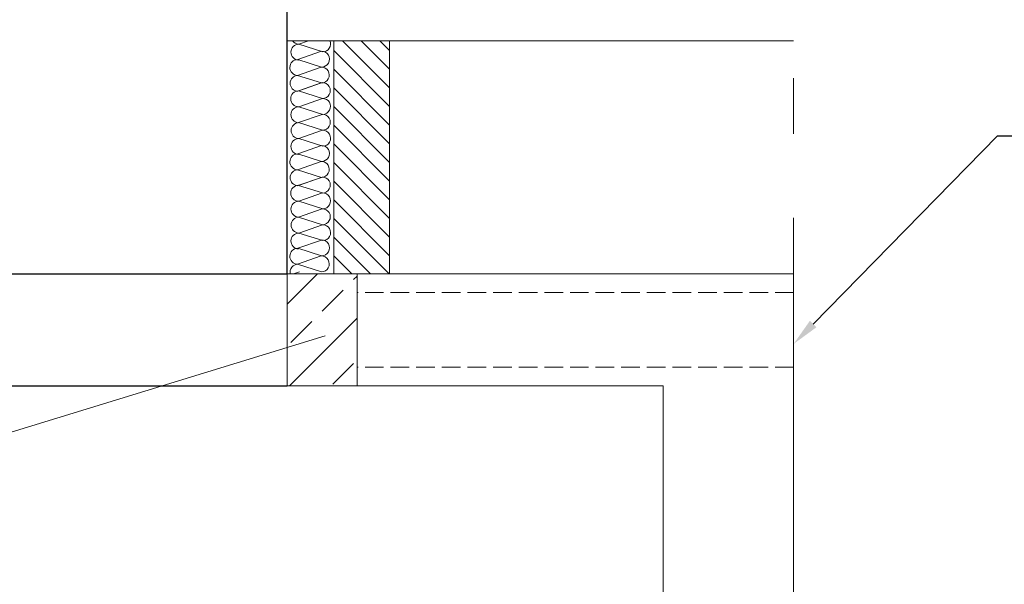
# Model space of a CAD drawing. Header units: millimetres. Extents: x 2341 to 31069, y -7915 to 10644.
# Tile 57 of 105: x 10553 to 10764, y 10288 to 10409. Entities that reach past the tile are written whole.
import ezdxf
from ezdxf import colors
from ezdxf.entities.mleader import LeaderData, LeaderLine
from ezdxf.math import Vec2, Vec3

# ---------------------------------------------------------------- set-up
doc = ezdxf.new("R2010")
doc.units = ezdxf.units.MM
doc.linetypes.add('ACAD_ISO03W100', pattern=[30, 12, -18])
doc.linetypes.add('BANKLINE1', pattern=[5.5, 4, -1.5])
for name, color, linetype, lineweight in [('kreskowanie', 252, 'Continuous', 5), ('opisy', 5, 'Continuous', 5), ('ściany nośne', 1, 'Continuous', 25)]:
    doc.layers.add(name, color=color, linetype=linetype, lineweight=lineweight)
doc.styles.get("Standard").update_dxf_attribs({"font": 'ARIAL.TTF'})

msp = doc.modelspace()

# ---------------------------------------------------------------- hatches: boundary and pattern name
at = {"layer": 'kreskowanie'}
h = msp.add_hatch(dxfattribs=at)
h.set_pattern_fill('JIS_WOOD', color=256, scale=4, style=0)
h.set_pattern_definition([(135, (12261.5869, 8944.7763), (2, 2), [])])
h.paths.add_polyline_path([(10619.93, 10404.56), (10631.93, 10404.56), (10631.93, 10371.06), (10619.93, 10371.06)])
h.paths.add_polyline_path([(10619.93, 10371.06), (10631.93, 10371.06), (10631.93, 10354.56), (10619.93, 10354.56)])
at = {"layer": 'kreskowanie', "transparency": 33554687}
h = msp.add_hatch(dxfattribs=at)
h.set_pattern_fill('ANSI33', color=256, scale=2)
h.set_pattern_definition([(45, (10015.783, 14872.626), (-8.980256, 8.980256), []), (45, (10024.763, 14872.626), (-8.980256, 8.980256), [6.35, -3.175])])
h.paths.add_polyline_path([(10484.1, 10354.56), (10484.1, 10330.56), (10499.1, 10330.56), (10499.1, 10354.56)])
h.paths.add_polyline_path([(10609.93, 10354.56), (10609.93, 10330.56), (10624.93, 10330.56), (10624.93, 10354.56)])

# ---------------------------------------------------------------- linework, layer by layer
at = {"layer": 'kreskowanie', "linetype": 'ByBlock', "ltscale": 0.9504}
for p, q in [((10614.55, 10404.56), (10612.43, 10403.82)), ((10617.29, 10402.32), (10612.2, 10400.54)), ((10617.57, 10402.19), (10612.43, 10403.82)), ((10617.34, 10398.91), (10612.2, 10400.54)), ((10617.24, 10398.91), (10612.15, 10397.13)), ((10617.29, 10395.5), (10612.15, 10397.13)), ((10617.29, 10395.5), (10612.2, 10393.72)), ((10617.46, 10395.58), (10612.37, 10393.8)), ((10617.51, 10392.17), (10612.37, 10393.8)), ((10617.52, 10392.19), (10612.42, 10390.4)), ((10617.57, 10388.77), (10612.42, 10390.4)), ((10617.47, 10388.77), (10612.38, 10386.99)), ((10617.52, 10385.36), (10612.38, 10386.99)), ((10617.52, 10385.36), (10612.43, 10383.58)), ((10617.57, 10381.95), (10612.43, 10383.58)), ((10617.29, 10382.08), (10612.2, 10380.3)), ((10617.34, 10378.67), (10612.2, 10380.3)), ((10617.24, 10378.67), (10612.15, 10376.89)), ((10617.29, 10375.26), (10612.15, 10376.89)), ((10617.29, 10375.26), (10612.2, 10373.48)), ((10617.46, 10375.32), (10612.37, 10373.53)), ((10617.51, 10371.91), (10612.37, 10373.53)), ((10617.52, 10371.92), (10612.42, 10370.14)), ((10617.47, 10368.51), (10612.38, 10366.73)), ((10617.57, 10368.51), (10612.42, 10370.14)), ((10617.52, 10365.1), (10612.38, 10366.73)), ((10617.52, 10365.1), (10612.43, 10363.32)), ((10617.57, 10361.69), (10612.43, 10363.32)), ((10617.29, 10361.82), (10612.2, 10360.04)), ((10617.34, 10358.41), (10612.2, 10360.04)), ((10617.24, 10358.41), (10612.15, 10356.63)), ((10617.29, 10355), (10612.15, 10356.63)), ((10612.57, 10355), (10611.31, 10354.56))]:
    msp.add_line(p, q, dxfattribs=at)
at = {"layer": 'kreskowanie'}
msp.add_line((10619.93, 10404.56), (10619.93, 10354.56), dxfattribs=at)
at = {"layer": 'kreskowanie', "linetype": 'ByBlock', "ltscale": 0.9504}
for centre, start, end in [((10612.5, 10405.52), 214.2694, 267.4809), ((10617.55, 10403.9), 270.8776, 22.9543), ((10612.45, 10402.11), 90.8776, 267.4809), ((10617.31, 10400.62), 270.8776, 90.8776), ((10612.22, 10398.83), 90.8776, 267.4809), ((10617.27, 10397.21), 270.8776, 90.8776), ((10612.28, 10395.42), 90.8776, 267.4809), ((10612.4, 10392.11), 90.9612, 270.8776), ((10617.49, 10393.87), 270.8776, 90.8776), ((10617.54, 10390.48), 270.8776, 90.8776), ((10612.45, 10388.69), 90.8776, 267.4809), ((10617.49, 10387.07), 270.8776, 90.8776), ((10612.5, 10385.28), 90.8776, 267.4809), ((10617.55, 10383.66), 270.8776, 90.8776), ((10612.45, 10381.87), 90.8776, 267.4809), ((10617.31, 10380.38), 270.8776, 90.8776), ((10612.22, 10378.59), 90.8776, 267.4809), ((10612.28, 10375.18), 90.8776, 267.4809), ((10617.27, 10376.97), 270.8776, 90.8776), ((10617.49, 10373.61), 270.8776, 90.8776), ((10612.4, 10371.85), 90.9612, 270.8776), ((10617.54, 10370.22), 270.8776, 90.8776), ((10612.45, 10368.43), 90.8776, 267.4809), ((10617.49, 10366.81), 270.8776, 90.8776), ((10612.5, 10365.02), 90.8776, 267.4809), ((10617.55, 10363.4), 270.8776, 90.8776), ((10612.45, 10361.61), 90.8776, 267.4809), ((10612.22, 10358.33), 90.8776, 267.4809), ((10617.31, 10360.12), 270.8776, 90.8776), ((10617.27, 10356.71), 270.8776, 90.8776), ((10612.28, 10354.92), 90.8776, 192.1747)]:
    msp.add_arc(centre, 1.71, start, end, dxfattribs=at)
at = {"layer": 'opisy', "color": 1, "linetype": 'ACAD_ISO03W100'}
msp.add_line((10718.65, 10354.56), (10718.65, 10450.93), dxfattribs=at)
at = {"layer": 'opisy'}
msp.add_line((10473.11, 10296.93), (10618.12, 10341.24), dxfattribs=at)
at = {"layer": 'ściany nośne'}
for p, q in [((10609.93, 10404.56), (10609.93, 10411.56)), ((10609.93, 10354.56), (10609.93, 10404.56)), ((10499.1, 10354.56), (10609.93, 10354.56)), ((10499.1, 10330.56), (10609.93, 10330.56))]:
    msp.add_line(p, q, dxfattribs=at)
at = {"layer": 'ściany nośne', "lineweight": 18}
for p, q in [((10609.93, 10404.56), (10718.65, 10404.56)), ((10631.93, 10404.56), (10631.93, 10354.56)), ((10609.93, 10330.56), (10609.93, 10354.56)), ((10609.93, 10354.56), (10654.82, 10354.56)), ((10624.37, 10354.56), (10614.37, 10354.56)), ((10614.65, 10354.56), (10718.65, 10354.56)), ((10624.93, 10330.56), (10624.93, 10354.56)), ((10718.65, 10354.56), (10718.65, 9703.06)), ((10609.93, 10330.56), (10690.65, 10330.56)), ((10690.65, 10330.56), (10690.65, 9703.06))]:
    msp.add_line(p, q, dxfattribs=at)
at = {"layer": 'ściany nośne', "linetype": 'BANKLINE1', "lineweight": 18}
for p, q in [((10718.65, 10350.58), (10624.93, 10350.58)), ((10718.65, 10334.54), (10624.93, 10334.54))]:
    msp.add_line(p, q, dxfattribs=at)

# ---------------------------------------------------------------- leaders
at = {"layer": 'opisy'}
ml = msp.add_multileader_mtext('Standard', dxfattribs=at)
ml.set_content('Płyty kanałowe')
ml.set_leader_properties()
ml.build(insert=Vec2(0, 0))
ml.multileader.update_dxf_attribs({"arrow_head_size": 6})
ctx = ml.context
ctx.base_point, ctx.char_height, ctx.arrow_head_size, ctx.plane_origin = Vec3(10770.44, 10384.17), 20, 6, Vec3(10730.56, 10371.89)
ctx.text_align_type = 2
notes = []
notes.append((ctx, [(0, (1, 1, 0), (10762.44, 10384.17), (1, 0), 8, [(0, [(10718.64, 10339.52)], 0, [])])]))
ctx.mtext.insert, ctx.mtext.flow_direction = Vec3(10772.44, 10397.11), 5
for ctx, leaders in notes:
    for number, flags, end, landing, length, lines in leaders:
        leader = LeaderData()
        leader.index, (leader.has_last_leader_line, leader.has_dogleg_vector, leader.attachment_direction) = number, flags
        leader.last_leader_point, leader.dogleg_vector, leader.dogleg_length = Vec3(end), Vec3(landing), length
        for number, points, colour, breaks in lines:
            line = LeaderLine()
            line.index, line.vertices, line.color, line.breaks = number, Vec3.list(points), colors.encode_raw_color(colour), breaks
            leader.lines.append(line)
        ctx.leaders.append(leader)

doc.saveas('drawing.dxf')
